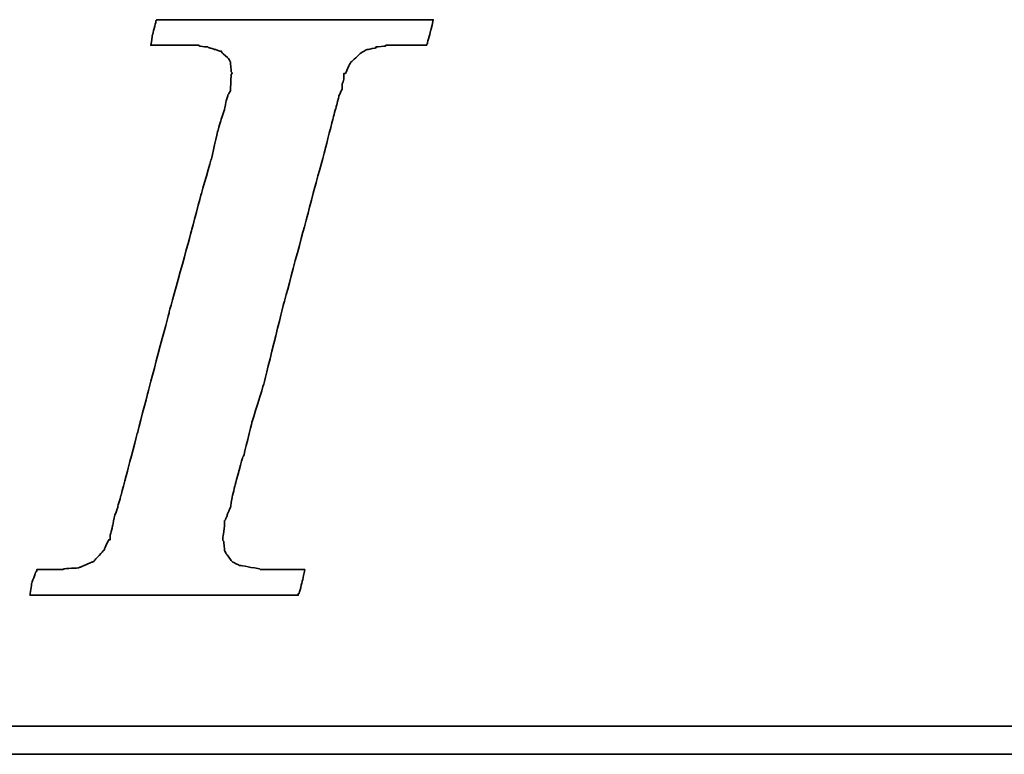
# Model space of a CAD drawing. Header units: millimetres. Extents: x 709 to 1297, y 174 to 394.
# Tile 32 of 52: x 1121.32 to 1129.13, y 225.51 to 231.34. Entities that reach past the tile are written whole.
import ezdxf

# ---------------------------------------------------------------- set-up
doc = ezdxf.new("R2010")
doc.units = ezdxf.units.MM
doc.header["$LTSCALE"] = 10
doc.layers.add('DIM', color=4, linetype='Continuous')
doc.layers.add('layer 1', color=7, linetype='Continuous')

# ---------------------------------------------------------------- blocks, each defined once
blk = doc.blocks.new('TBI MOTION logo(完整正式版)')
at = {"layer": 'layer 1', "color": 22, "lineweight": 35}
for points, knots in [([(-40.59125, -7.94375), (-40.59125, -7.94375), (-40.97375, -7.94375), (-40.97375, -7.94375), (-40.97375, -7.94375), (-40.97375, -7.94375), (-41.38125, -7.94375), (-41.38125, -7.94375), (-41.38125, -7.94375), (-41.38125, -7.94375), (-41.54875, -7.94375), (-41.54875, -7.94375), (-41.54875, -7.94375), (-41.54875, -7.94375), (-41.59875, -7.94375), (-41.59875, -7.94375), (-41.59875, -7.94375), (-41.59875, -7.94375), (-41.88375, -7.94375), (-41.88375, -7.94375), (-41.88375, -7.94375), (-41.88375, -7.94375), (-41.90875, -7.91875), (-41.90875, -7.91875), (-41.90875, -7.91875), (-41.90875, -7.91875), (-42.19875, -7.87125), (-42.19875, -7.87125), (-42.19875, -7.87125), (-42.19875, -7.87125), (-42.43875, -7.82375), (-42.43875, -7.82375), (-42.43875, -7.82375), (-42.43875, -7.82375), (-42.45875, -7.82375), (-42.45875, -7.82375), (-42.45875, -7.82375), (-42.45875, -7.82375), (-42.48625, -7.82375), (-42.48625, -7.82375), (-42.48625, -7.82375), (-42.48625, -7.82375), (-42.67625, -7.72375), (-42.67625, -7.72375), (-42.67625, -7.72375), (-42.67625, -7.72375), (-42.70125, -7.70375), (-42.70125, -7.70375), (-42.70125, -7.70375), (-42.70125, -7.70375), (-42.72375, -7.67875), (-42.72375, -7.67875), (-42.72375, -7.67875), (-42.72375, -7.67875), (-42.86875, -7.48875), (-42.86875, -7.48875), (-42.86875, -7.48875), (-42.86875, -7.48875), (-42.89375, -7.43875), (-42.89375, -7.43875), (-42.89375, -7.43875), (-42.89375, -7.43875), (-42.91875, -7.38875), (-42.91875, -7.38875), (-42.91875, -7.38875), (-42.91875, -7.38875), (-42.93875, -7.12875), (-42.93875, -7.12875), (-42.93875, -7.12875), (-42.93875, -7.12875), (-42.96375, -7.10375), (-42.96375, -7.10375), (-42.96375, -7.10375), (-42.96375, -7.10375), (-42.96375, -7.05375), (-42.96375, -7.05375), (-42.96375, -7.05375), (-42.96375, -7.05375), (-42.96375, -7.00875), (-42.96375, -7.00875), (-42.96375, -7.00875), (-42.96375, -7.00875), (-42.91875, -6.69625), (-42.91875, -6.69625), (-42.91875, -6.69625), (-42.91875, -6.69625), (-42.91875, -6.62375), (-42.91875, -6.62375), (-42.91875, -6.62375), (-42.91875, -6.62375), (-42.91875, -6.59625), (-42.91875, -6.59625), (-42.91875, -6.59625), (-42.91875, -6.59625), (-42.91875, -6.57375), (-42.91875, -6.57375), (-42.91875, -6.57375), (-42.91875, -6.57375), (-42.91875, -6.52875), (-42.91875, -6.52875), (-42.91875, -6.52875), (-42.91875, -6.52875), (-42.89375, -6.50375), (-42.89375, -6.50375), (-42.89375, -6.50375), (-42.89375, -6.50375), (-42.84375, -6.38375), (-42.84375, -6.38375), (-42.84375, -6.38375), (-42.84375, -6.38375), (-42.84375, -6.35875), (-42.84375, -6.35875), (-42.84375, -6.35875), (-42.84375, -6.35875), (-42.74625, -6.14375), (-42.74625, -6.14375), (-42.74625, -6.14375), (-42.74625, -6.14375), (-42.70125, -5.85375), (-42.70125, -5.85375), (-42.70125, -5.85375), (-42.70125, -5.85375), (-42.60375, -5.47125), (-42.60375, -5.47125), (-42.60375, -5.47125), (-42.60375, -5.47125), (-42.60375, -5.44875), (-42.60375, -5.44875), (-42.60375, -5.44875), (-42.60375, -5.44875), (-42.38875, -4.67875), (-42.38875, -4.67875), (-42.38875, -4.67875), (-42.38875, -4.67875), (-42.36375, -4.65375), (-42.36375, -4.65375), (-42.36375, -4.65375), (-42.36375, -4.65375), (-42.12375, -3.69625), (-42.12375, -3.69625), (-42.12375, -3.69625), (-42.12375, -3.69625), (-42.12375, -3.67374), (-42.12375, -3.67374), (-42.12375, -3.67374), (-42.12375, -3.67374), (-41.78875, -2.59374), (-41.78875, -2.59374), (-41.78875, -2.59374), (-41.78875, -2.59374), (-41.18875, -0.19375), (-41.18875, -0.19375), (-41.18875, -0.19375), (-41.18875, -0.19375), (-40.54375, 2.20624), (-40.54375, 2.20624), (-40.54375, 2.20624), (-40.54375, 2.20624), (-40.25375, 3.30875), (-40.25375, 3.30875), (-40.25375, 3.30875), (-40.25375, 3.30875), (-39.98875, 4.27125), (-39.98875, 4.27125), (-39.98875, 4.27125), (-39.98875, 4.27125), (-39.77375, 5.13125), (-39.77375, 5.13125), (-39.77375, 5.13125), (-39.77375, 5.13125), (-39.67875, 5.47125), (-39.67875, 5.47125), (-39.67875, 5.47125), (-39.67875, 5.47125), (-39.60375, 5.75625), (-39.60375, 5.75625), (-39.60375, 5.75625), (-39.60375, 5.75625), (-39.60375, 5.78125), (-39.60375, 5.78125), (-39.60375, 5.78125), (-39.60375, 5.78125), (-39.50875, 5.97125), (-39.50875, 5.97125), (-39.50875, 5.97125), (-39.50875, 5.97125), (-39.50875, 6.13875), (-39.50875, 6.13875), (-39.50875, 6.13875), (-39.50875, 6.13875), (-39.48625, 6.16625), (-39.48625, 6.16625), (-39.48625, 6.16625), (-39.48625, 6.16625), (-39.46125, 6.28625), (-39.46125, 6.28625), (-39.46125, 6.28625), (-39.46125, 6.28625), (-39.46125, 6.42625), (-39.46125, 6.42625), (-39.46125, 6.42625), (-39.46125, 6.42625), (-39.41375, 6.42625), (-39.41375, 6.42625), (-39.41375, 6.42625), (-39.41375, 6.42625), (-39.29375, 6.69125), (-39.29375, 6.69125), (-39.29375, 6.69125), (-39.29375, 6.69125), (-39.26875, 6.74125), (-39.26875, 6.74125), (-39.26875, 6.74125), (-39.26875, 6.74125), (-39.24375, 6.76625), (-39.24375, 6.76625), (-39.24375, 6.76625), (-39.24375, 6.76625), (-38.98375, 7.00624), (-38.98375, 7.00624), (-38.98375, 7.00624), (-38.98375, 7.00624), (-38.95625, 7.02624), (-38.95625, 7.02624), (-38.95625, 7.02624), (-38.95625, 7.02624), (-38.78875, 7.12624), (-38.78875, 7.12624), (-38.78875, 7.12624), (-38.78875, 7.12624), (-38.76375, 7.12624), (-38.76375, 7.12624), (-38.76375, 7.12624), (-38.76375, 7.12624), (-38.74375, 7.12624), (-38.74375, 7.12624), (-38.74375, 7.12624), (-38.74375, 7.12624), (-38.52875, 7.17125), (-38.52875, 7.17125), (-38.52875, 7.17125), (-38.52875, 7.17125), (-38.52875, 7.19624), (-38.52875, 7.19624), (-38.52875, 7.19624), (-38.52875, 7.19624), (-38.50375, 7.19624), (-38.50375, 7.19624), (-38.50375, 7.19624), (-38.50375, 7.19624), (-38.26125, 7.21875), (-38.26125, 7.21875), (-38.26125, 7.21875), (-38.26125, 7.21875), (-38.23875, 7.24624), (-38.23875, 7.24624), (-38.23875, 7.24624), (-38.23875, 7.24624), (-38.21625, 7.24624), (-38.21625, 7.24624), (-38.21625, 7.24624), (-38.21625, 7.24624), (-38.18875, 7.24624), (-38.18875, 7.24624), (-38.18875, 7.24624), (-38.18875, 7.24624), (-37.90375, 7.24624), (-37.90375, 7.24624), (-37.90375, 7.24624), (-37.90375, 7.24624), (-37.85375, 7.24624), (-37.85375, 7.24624), (-37.85375, 7.24624), (-37.85375, 7.24624), (-37.75875, 7.24624), (-37.75875, 7.24624), (-37.75875, 7.24624), (-37.75875, 7.24624), (-37.42375, 7.24624), (-37.42375, 7.24624), (-37.42375, 7.24624), (-37.42375, 7.24624), (-37.08875, 7.24624), (-37.08875, 7.24624), (-37.08875, 7.24624), (-37.08875, 7.24624), (-37.06375, 7.24624), (-37.06375, 7.24624), (-37.06375, 7.24624), (-37.06375, 7.24624), (-37.06375, 7.26624), (-37.06375, 7.26624), (-37.06375, 7.26624), (-37.06375, 7.26624), (-37.03875, 7.29125), (-37.03875, 7.29125), (-37.03875, 7.29125), (-37.03875, 7.29125), (-37.03875, 7.31625), (-37.03875, 7.31625), (-37.03875, 7.31625), (-37.03875, 7.31625), (-36.94125, 7.67625), (-36.94125, 7.67625), (-36.94125, 7.67625), (-36.94125, 7.67625), (-36.86875, 7.98625), (-36.86875, 7.98625), (-36.86875, 7.98625), (-36.86875, 7.98625), (-36.98875, 7.98625), (-36.98875, 7.98625), (-36.98875, 7.98625), (-36.98875, 7.98625), (-37.42375, 7.98625), (-37.42375, 7.98625), (-37.42375, 7.98625), (-37.42375, 7.98625), (-37.94875, 7.98625), (-37.94875, 7.98625), (-37.94875, 7.98625), (-37.94875, 7.98625), (-38.57375, 7.98625), (-38.57375, 7.98625), (-38.57375, 7.98625), (-38.57375, 7.98625), (-39.29375, 7.98625), (-39.29375, 7.98625), (-39.29375, 7.98625), (-39.29375, 7.98625), (-40.82875, 7.98625), (-40.82875, 7.98625), (-40.82875, 7.98625), (-40.82875, 7.98625), (-42.36375, 7.98625), (-42.36375, 7.98625), (-42.36375, 7.98625), (-42.36375, 7.98625), (-43.08375, 7.98625), (-43.08375, 7.98625), (-43.08375, 7.98625), (-43.08375, 7.98625), (-43.70875, 7.98625), (-43.70875, 7.98625), (-43.70875, 7.98625), (-43.70875, 7.98625), (-44.23375, 7.98625), (-44.23375, 7.98625), (-44.23375, 7.98625), (-44.23375, 7.98625), (-44.66875, 7.98625), (-44.66875, 7.98625), (-44.66875, 7.98625), (-44.66875, 7.98625), (-44.88375, 7.98625), (-44.88375, 7.98625), (-44.88375, 7.98625), (-44.88375, 7.98625), (-44.90875, 7.94125), (-44.90875, 7.94125), (-44.90875, 7.94125), (-44.90875, 7.94125), (-44.90875, 7.91625), (-44.90875, 7.91625), (-44.90875, 7.91625), (-44.90875, 7.91625), (-45.00375, 7.55625), (-45.00375, 7.55625), (-45.00375, 7.55625), (-45.00375, 7.55625), (-45.05375, 7.24624), (-45.05375, 7.24624), (-45.05375, 7.24624), (-45.05375, 7.24624), (-44.61875, 7.24624), (-44.61875, 7.24624), (-44.61875, 7.24624), (-44.61875, 7.24624), (-44.11375, 7.24624), (-44.11375, 7.24624), (-44.11375, 7.24624), (-44.11375, 7.24624), (-43.99375, 7.24624), (-43.99375, 7.24624), (-43.99375, 7.24624), (-43.99375, 7.24624), (-43.94625, 7.24624), (-43.94625, 7.24624), (-43.94625, 7.24624), (-43.94625, 7.24624), (-43.92374, 7.24624), (-43.92374, 7.24624), (-43.92374, 7.24624), (-43.92374, 7.24624), (-43.65875, 7.24624), (-43.65875, 7.24624), (-43.65875, 7.24624), (-43.65875, 7.24624), (-43.63875, 7.21875), (-43.63875, 7.21875), (-43.63875, 7.21875), (-43.63875, 7.21875), (-43.46875, 7.19624), (-43.46875, 7.19624), (-43.46875, 7.19624), (-43.46875, 7.19624), (-43.39875, 7.19624), (-43.39875, 7.19624), (-43.39875, 7.19624), (-43.39875, 7.19624), (-43.37125, 7.17125), (-43.37125, 7.17125), (-43.37125, 7.17125), (-43.37125, 7.17125), (-43.34875, 7.17125), (-43.34875, 7.17125), (-43.34875, 7.17125), (-43.34875, 7.17125), (-43.20375, 7.12624), (-43.20375, 7.12624), (-43.20375, 7.12624), (-43.20375, 7.12624), (-43.05875, 7.07624), (-43.05875, 7.07624), (-43.05875, 7.07624), (-43.05875, 7.07624), (-43.01375, 7.07624), (-43.01375, 7.07624), (-43.01375, 7.07624), (-43.01375, 7.07624), (-42.98875, 7.02624), (-42.98875, 7.02624), (-42.98875, 7.02624), (-42.98875, 7.02624), (-42.79875, 6.86125), (-42.79875, 6.86125), (-42.79875, 6.86125), (-42.79875, 6.86125), (-42.77375, 6.81125), (-42.77375, 6.81125), (-42.77375, 6.81125), (-42.77375, 6.81125), (-42.74625, 6.76625), (-42.74625, 6.76625), (-42.74625, 6.76625), (-42.74625, 6.76625), (-42.72375, 6.47625), (-42.72375, 6.47625), (-42.72375, 6.47625), (-42.72375, 6.47625), (-42.70125, 6.45124), (-42.70125, 6.45124), (-42.70125, 6.45124), (-42.70125, 6.45124), (-42.70125, 6.42625), (-42.70125, 6.42625), (-42.70125, 6.42625), (-42.70125, 6.42625), (-42.72375, 6.40625), (-42.72375, 6.40625), (-42.72375, 6.40625), (-42.72375, 6.40625), (-42.74625, 5.97125), (-42.74625, 5.97125), (-42.74625, 5.97125), (-42.74625, 5.97125), (-42.74625, 5.94625), (-42.74625, 5.94625), (-42.74625, 5.94625), (-42.74625, 5.94625), (-42.74625, 5.92625), (-42.74625, 5.92625), (-42.74625, 5.92625), (-42.74625, 5.92625), (-42.77375, 5.87625), (-42.77375, 5.87625), (-42.77375, 5.87625), (-42.77375, 5.87625), (-42.81875, 5.80625), (-42.81875, 5.80625), (-42.81875, 5.80625), (-42.81875, 5.80625), (-42.86875, 5.63625), (-42.86875, 5.63625), (-42.86875, 5.63625), (-42.86875, 5.63625), (-42.91875, 5.39625), (-42.91875, 5.39625), (-42.91875, 5.39625), (-42.91875, 5.39625), (-42.91875, 5.37124), (-42.91875, 5.37124), (-42.91875, 5.37124), (-42.91875, 5.37124), (-43.01375, 5.10874), (-43.01375, 5.10874), (-43.01375, 5.10874), (-43.01375, 5.10874), (-43.10875, 4.77124), (-43.10875, 4.77124), (-43.10875, 4.77124), (-43.10875, 4.77124), (-43.29875, 3.95625), (-43.29875, 3.95625), (-43.29875, 3.95625), (-43.29875, 3.95625), (-43.58875, 2.95125), (-43.58875, 2.95125), (-43.58875, 2.95125), (-43.58875, 2.95125), (-43.87375, 1.87125), (-43.87375, 1.87125), (-43.87375, 1.87125), (-43.87375, 1.87125), (-44.52625, -0.50374), (-44.52625, -0.50374), (-44.52625, -0.50374), (-44.52625, -0.50374), (-45.14875, -2.85375), (-45.14875, -2.85375), (-45.14875, -2.85375), (-45.14875, -2.85375), (-45.43375, -3.95875), (-45.43375, -3.95875), (-45.43375, -3.95875), (-45.43375, -3.95875), (-45.69875, -4.96875), (-45.69875, -4.96875), (-45.69875, -4.96875), (-45.69875, -4.96875), (-45.91375, -5.78375), (-45.91375, -5.78375), (-45.91375, -5.78375), (-45.91375, -5.78375), (-46.01375, -6.11875), (-46.01375, -6.11875), (-46.01375, -6.11875), (-46.01375, -6.11875), (-46.01375, -6.14375), (-46.01375, -6.14375), (-46.01375, -6.14375), (-46.01375, -6.14375), (-46.10875, -6.40875), (-46.10875, -6.40875), (-46.10875, -6.40875), (-46.10875, -6.40875), (-46.15375, -6.64875), (-46.15375, -6.64875), (-46.15375, -6.64875), (-46.15375, -6.64875), (-46.20375, -6.83875), (-46.20375, -6.83875), (-46.20375, -6.83875), (-46.20375, -6.83875), (-46.22875, -6.93375), (-46.22875, -6.93375), (-46.22875, -6.93375), (-46.22875, -6.93375), (-46.22875, -7.07875), (-46.22875, -7.07875), (-46.22875, -7.07875), (-46.22875, -7.07875), (-46.27375, -7.07875), (-46.27375, -7.07875), (-46.27375, -7.07875), (-46.27375, -7.07875), (-46.39375, -7.34375), (-46.39375, -7.34375), (-46.39375, -7.34375), (-46.39375, -7.34375), (-46.39375, -7.36875), (-46.39375, -7.36875), (-46.39375, -7.36875), (-46.39375, -7.36875), (-46.42125, -7.38875), (-46.42125, -7.38875), (-46.42125, -7.38875), (-46.42125, -7.38875), (-46.68375, -7.67875), (-46.68375, -7.67875), (-46.68375, -7.67875), (-46.68375, -7.67875), (-46.70875, -7.70375), (-46.70875, -7.70375), (-46.70875, -7.70375), (-46.70875, -7.70375), (-46.75375, -7.72375), (-46.75375, -7.72375), (-46.75375, -7.72375), (-46.75375, -7.72375), (-47.08875, -7.87125), (-47.08875, -7.87125), (-47.08875, -7.87125), (-47.08875, -7.87125), (-47.11625, -7.87125), (-47.11625, -7.87125), (-47.11625, -7.87125), (-47.11625, -7.87125), (-47.13875, -7.89375), (-47.13875, -7.89375), (-47.13875, -7.89375), (-47.13875, -7.89375), (-47.56875, -7.91875), (-47.56875, -7.91875), (-47.56875, -7.91875), (-47.56875, -7.91875), (-47.59625, -7.94375), (-47.59625, -7.94375), (-47.59625, -7.94375), (-47.59625, -7.94375), (-47.64375, -7.94375), (-47.64375, -7.94375), (-47.64375, -7.94375), (-47.64375, -7.94375), (-47.73625, -7.94375), (-47.73625, -7.94375), (-47.73625, -7.94375), (-47.73625, -7.94375), (-48.07375, -7.94375), (-48.07375, -7.94375), (-48.07375, -7.94375), (-48.07375, -7.94375), (-48.36125, -7.94375), (-48.36125, -7.94375), (-48.36125, -7.94375), (-48.36125, -7.94375), (-48.36125, -7.96625), (-48.36125, -7.96625), (-48.36125, -7.96625), (-48.36125, -7.96625), (-48.36125, -7.99125), (-48.36125, -7.99125), (-48.36125, -7.99125), (-48.36125, -7.99125), (-48.38875, -8.01375), (-48.38875, -8.01375), (-48.38875, -8.01375), (-48.38875, -8.01375), (-48.50875, -8.34875), (-48.50875, -8.34875), (-48.50875, -8.34875), (-48.50875, -8.34875), (-48.55375, -8.68625), (-48.55375, -8.68625), (-48.55375, -8.68625), (-48.55375, -8.68625), (-48.45875, -8.68625), (-48.45875, -8.68625), (-48.45875, -8.68625), (-48.45875, -8.68625), (-48.07375, -8.68625), (-48.07375, -8.68625), (-48.07375, -8.68625), (-48.07375, -8.68625), (-47.52375, -8.68625), (-47.52375, -8.68625), (-47.52375, -8.68625), (-47.52375, -8.68625), (-46.92375, -8.68625), (-46.92375, -8.68625), (-46.92375, -8.68625), (-46.92375, -8.68625), (-46.25375, -8.68625), (-46.25375, -8.68625), (-46.25375, -8.68625), (-46.25375, -8.68625), (-46.20375, -8.68625), (-46.20375, -8.68625), (-46.20375, -8.68625), (-46.20375, -8.68625), (-44.71375, -8.68625), (-44.71375, -8.68625), (-44.71375, -8.68625), (-44.71375, -8.68625), (-43.22875, -8.68625), (-43.22875, -8.68625), (-43.22875, -8.68625), (-43.22875, -8.68625), (-42.55875, -8.68625), (-42.55875, -8.68625), (-42.55875, -8.68625), (-42.55875, -8.68625), (-42.50875, -8.68625), (-42.50875, -8.68625), (-42.50875, -8.68625), (-42.50875, -8.68625), (-41.93375, -8.68625), (-41.93375, -8.68625), (-41.93375, -8.68625), (-41.93375, -8.68625), (-41.38125, -8.68625), (-41.38125, -8.68625), (-41.38125, -8.68625), (-41.38125, -8.68625), (-40.97375, -8.68625), (-40.97375, -8.68625), (-40.97375, -8.68625), (-40.97375, -8.68625), (-40.78125, -8.68625), (-40.78125, -8.68625), (-40.78125, -8.68625), (-40.78125, -8.68625), (-40.78125, -8.63875), (-40.78125, -8.63875), (-40.78125, -8.63875), (-40.78125, -8.63875), (-40.75875, -8.63875), (-40.75875, -8.63875), (-40.75875, -8.63875), (-40.75875, -8.63875), (-40.66375, -8.27875), (-40.66375, -8.27875), (-40.66375, -8.27875), (-40.66375, -8.27875), (-40.59125, -7.94375), (-40.59125, -7.94375)], [0, 0, 0, 0, 0.00558659, 0.00558659, 0.00558659, 0.0055866, 0.01117318, 0.01117318, 0.01117318, 0.01117319, 0.01675978, 0.01675978, 0.01675978, 0.01675979, 0.02234637, 0.02234637, 0.02234637, 0.02234638, 0.02793296, 0.02793296, 0.02793296, 0.02793297, 0.03351955, 0.03351955, 0.03351955, 0.03351956, 0.03910615, 0.03910615, 0.03910615, 0.03910616, 0.04469274, 0.04469274, 0.04469274, 0.04469275, 0.05027933, 0.05027933, 0.05027933, 0.05027934, 0.05586592, 0.05586592, 0.05586592, 0.05586593, 0.06145251, 0.06145251, 0.06145251, 0.06145252, 0.06703911, 0.06703911, 0.06703911, 0.06703912, 0.0726257, 0.0726257, 0.0726257, 0.07262571, 0.07821229, 0.07821229, 0.07821229, 0.0782123, 0.08379888, 0.08379888, 0.08379888, 0.08379889, 0.08938547, 0.08938547, 0.08938547, 0.08938548, 0.09497207, 0.09497207, 0.09497207, 0.09497208, 0.10055866, 0.10055866, 0.10055866, 0.10055867, 0.10614525, 0.10614525, 0.10614525, 0.10614526, 0.11173184, 0.11173184, 0.11173184, 0.11173185, 0.11731844, 0.11731844, 0.11731844, 0.11731845, 0.12290503, 0.12290503, 0.12290503, 0.12290504, 0.12849162, 0.12849162, 0.12849162, 0.12849163, 0.13407821, 0.13407821, 0.13407821, 0.13407822, 0.1396648, 0.1396648, 0.1396648, 0.13966481, 0.1452514, 0.1452514, 0.1452514, 0.14525141, 0.15083799, 0.15083799, 0.15083799, 0.150838, 0.15642458, 0.15642458, 0.15642458, 0.15642459, 0.16201117, 0.16201117, 0.16201117, 0.16201118, 0.16759777, 0.16759777, 0.16759777, 0.16759778, 0.17318436, 0.17318436, 0.17318436, 0.17318437, 0.17877095, 0.17877095, 0.17877095, 0.17877096, 0.18435754, 0.18435754, 0.18435754, 0.18435755, 0.18994413, 0.18994413, 0.18994413, 0.18994414, 0.19553073, 0.19553073, 0.19553073, 0.19553074, 0.20111732, 0.20111732, 0.20111732, 0.20111733, 0.20670391, 0.20670391, 0.20670391, 0.20670392, 0.2122905, 0.2122905, 0.2122905, 0.21229051, 0.21787709, 0.21787709, 0.21787709, 0.2178771, 0.22346369, 0.22346369, 0.22346369, 0.2234637, 0.22905028, 0.22905028, 0.22905028, 0.22905029, 0.23463687, 0.23463687, 0.23463687, 0.23463688, 0.24022346, 0.24022346, 0.24022346, 0.24022347, 0.24581006, 0.24581006, 0.24581006, 0.24581007, 0.25139665, 0.25139665, 0.25139665, 0.25139666, 0.25698324, 0.25698324, 0.25698324, 0.25698325, 0.26256983, 0.26256983, 0.26256983, 0.26256984, 0.26815642, 0.26815642, 0.26815642, 0.26815643, 0.27374302, 0.27374302, 0.27374302, 0.27374303, 0.27932961, 0.27932961, 0.27932961, 0.27932962, 0.2849162, 0.2849162, 0.2849162, 0.28491621, 0.29050279, 0.29050279, 0.29050279, 0.2905028, 0.29608939, 0.29608939, 0.29608939, 0.2960894, 0.30167598, 0.30167598, 0.30167598, 0.30167599, 0.30726257, 0.30726257, 0.30726257, 0.30726258, 0.31284916, 0.31284916, 0.31284916, 0.31284917, 0.31843575, 0.31843575, 0.31843575, 0.31843576, 0.32402235, 0.32402235, 0.32402235, 0.32402236, 0.32960894, 0.32960894, 0.32960894, 0.32960895, 0.33519553, 0.33519553, 0.33519553, 0.33519554, 0.34078212, 0.34078212, 0.34078212, 0.34078213, 0.34636872, 0.34636872, 0.34636872, 0.34636873, 0.35195531, 0.35195531, 0.35195531, 0.35195532, 0.3575419, 0.3575419, 0.3575419, 0.35754191, 0.36312849, 0.36312849, 0.36312849, 0.3631285, 0.36871508, 0.36871508, 0.36871508, 0.36871509, 0.37430168, 0.37430168, 0.37430168, 0.37430169, 0.37988827, 0.37988827, 0.37988827, 0.37988828, 0.38547486, 0.38547486, 0.38547486, 0.38547487, 0.39106145, 0.39106145, 0.39106145, 0.39106146, 0.39664804, 0.39664804, 0.39664804, 0.39664805, 0.40223464, 0.40223464, 0.40223464, 0.40223465, 0.40782123, 0.40782123, 0.40782123, 0.40782124, 0.41340782, 0.41340782, 0.41340782, 0.41340783, 0.41899441, 0.41899441, 0.41899441, 0.41899442, 0.42458101, 0.42458101, 0.42458101, 0.42458102, 0.4301676, 0.4301676, 0.4301676, 0.43016761, 0.43575419, 0.43575419, 0.43575419, 0.4357542, 0.44134078, 0.44134078, 0.44134078, 0.44134079, 0.44692737, 0.44692737, 0.44692737, 0.44692738, 0.45251397, 0.45251397, 0.45251397, 0.45251398, 0.45810056, 0.45810056, 0.45810056, 0.45810057, 0.46368715, 0.46368715, 0.46368715, 0.46368716, 0.46927374, 0.46927374, 0.46927374, 0.46927375, 0.47486034, 0.47486034, 0.47486034, 0.47486035, 0.48044693, 0.48044693, 0.48044693, 0.48044694, 0.48603352, 0.48603352, 0.48603352, 0.48603353, 0.49162011, 0.49162011, 0.49162011, 0.49162012, 0.4972067, 0.4972067, 0.4972067, 0.49720671, 0.5027933, 0.5027933, 0.5027933, 0.50279331, 0.50837989, 0.50837989, 0.50837989, 0.5083799, 0.51396648, 0.51396648, 0.51396648, 0.51396649, 0.51955307, 0.51955307, 0.51955307, 0.51955308, 0.52513966, 0.52513966, 0.52513966, 0.52513967, 0.53072626, 0.53072626, 0.53072626, 0.53072627, 0.53631285, 0.53631285, 0.53631285, 0.53631286, 0.54189944, 0.54189944, 0.54189944, 0.54189945, 0.54748603, 0.54748603, 0.54748603, 0.54748604, 0.55307263, 0.55307263, 0.55307263, 0.55307264, 0.55865922, 0.55865922, 0.55865922, 0.55865923, 0.56424581, 0.56424581, 0.56424581, 0.56424582, 0.5698324, 0.5698324, 0.5698324, 0.56983241, 0.57541899, 0.57541899, 0.57541899, 0.575419, 0.58100559, 0.58100559, 0.58100559, 0.5810056, 0.58659218, 0.58659218, 0.58659218, 0.58659219, 0.59217877, 0.59217877, 0.59217877, 0.59217878, 0.59776536, 0.59776536, 0.59776536, 0.59776537, 0.60335196, 0.60335196, 0.60335196, 0.60335197, 0.60893855, 0.60893855, 0.60893855, 0.60893856, 0.61452514, 0.61452514, 0.61452514, 0.61452515, 0.62011173, 0.62011173, 0.62011173, 0.62011174, 0.62569832, 0.62569832, 0.62569832, 0.62569833, 0.63128492, 0.63128492, 0.63128492, 0.63128493, 0.63687151, 0.63687151, 0.63687151, 0.63687152, 0.6424581, 0.6424581, 0.6424581, 0.64245811, 0.64804469, 0.64804469, 0.64804469, 0.6480447, 0.65363128, 0.65363128, 0.65363128, 0.65363129, 0.65921788, 0.65921788, 0.65921788, 0.65921789, 0.66480447, 0.66480447, 0.66480447, 0.66480448, 0.67039106, 0.67039106, 0.67039106, 0.67039107, 0.67597765, 0.67597765, 0.67597765, 0.67597766, 0.68156425, 0.68156425, 0.68156425, 0.68156426, 0.68715084, 0.68715084, 0.68715084, 0.68715085, 0.69273743, 0.69273743, 0.69273743, 0.69273744, 0.69832402, 0.69832402, 0.69832402, 0.69832403, 0.70391061, 0.70391061, 0.70391061, 0.70391062, 0.70949721, 0.70949721, 0.70949721, 0.70949722, 0.7150838, 0.7150838, 0.7150838, 0.71508381, 0.72067039, 0.72067039, 0.72067039, 0.7206704, 0.72625698, 0.72625698, 0.72625698, 0.72625699, 0.73184358, 0.73184358, 0.73184358, 0.73184359, 0.73743017, 0.73743017, 0.73743017, 0.73743018, 0.74301676, 0.74301676, 0.74301676, 0.74301677, 0.74860335, 0.74860335, 0.74860335, 0.74860336, 0.75418994, 0.75418994, 0.75418994, 0.75418995, 0.75977654, 0.75977654, 0.75977654, 0.75977655, 0.76536313, 0.76536313, 0.76536313, 0.76536314, 0.77094972, 0.77094972, 0.77094972, 0.77094973, 0.77653631, 0.77653631, 0.77653631, 0.77653632, 0.78212291, 0.78212291, 0.78212291, 0.78212292, 0.7877095, 0.7877095, 0.7877095, 0.78770951, 0.79329609, 0.79329609, 0.79329609, 0.7932961, 0.79888268, 0.79888268, 0.79888268, 0.79888269, 0.80446927, 0.80446927, 0.80446927, 0.80446928, 0.81005587, 0.81005587, 0.81005587, 0.81005588, 0.81564246, 0.81564246, 0.81564246, 0.81564247, 0.82122905, 0.82122905, 0.82122905, 0.82122906, 0.82681564, 0.82681564, 0.82681564, 0.82681565, 0.83240223, 0.83240223, 0.83240223, 0.83240224, 0.83798883, 0.83798883, 0.83798883, 0.83798884, 0.84357542, 0.84357542, 0.84357542, 0.84357543, 0.84916201, 0.84916201, 0.84916201, 0.84916202, 0.8547486, 0.8547486, 0.8547486, 0.85474861, 0.8603352, 0.8603352, 0.8603352, 0.86033521, 0.86592179, 0.86592179, 0.86592179, 0.8659218, 0.87150838, 0.87150838, 0.87150838, 0.87150839, 0.87709497, 0.87709497, 0.87709497, 0.87709498, 0.88268156, 0.88268156, 0.88268156, 0.88268157, 0.88826816, 0.88826816, 0.88826816, 0.88826817, 0.89385475, 0.89385475, 0.89385475, 0.89385476, 0.89944134, 0.89944134, 0.89944134, 0.89944135, 0.90502793, 0.90502793, 0.90502793, 0.90502794, 0.91061453, 0.91061453, 0.91061453, 0.91061454, 0.91620112, 0.91620112, 0.91620112, 0.91620113, 0.92178771, 0.92178771, 0.92178771, 0.92178772, 0.9273743, 0.9273743, 0.9273743, 0.92737431, 0.93296089, 0.93296089, 0.93296089, 0.9329609, 0.93854749, 0.93854749, 0.93854749, 0.9385475, 0.94413408, 0.94413408, 0.94413408, 0.94413409, 0.94972067, 0.94972067, 0.94972067, 0.94972068, 0.95530726, 0.95530726, 0.95530726, 0.95530727, 0.96089385, 0.96089385, 0.96089385, 0.96089386, 0.96648045, 0.96648045, 0.96648045, 0.96648046, 0.97206704, 0.97206704, 0.97206704, 0.97206705, 0.97765363, 0.97765363, 0.97765363, 0.97765364, 0.98324022, 0.98324022, 0.98324022, 0.98324023, 0.98882682, 0.98882682, 0.98882682, 0.98882683, 0.99441341, 0.99441341, 0.99441341, 0.99441342, 1, 1, 1, 1]), ([(75.90875, -9.47875), (75.90875, -9.47875), (75.90875, -12.28625), (75.90875, -12.28625), (75.90875, -12.28625), (75.90875, -12.28625), (75.90875, -12.47875), (75.90875, -12.47875), (75.90875, -12.47875), (75.90875, -12.47875), (75.71625, -12.47875), (75.71625, -12.47875), (75.71625, -12.47875), (75.71625, -12.47875), (-88.32875, -12.47875), (-88.32875, -12.47875), (-88.32875, -12.47875), (-88.32875, -12.47875), (-88.32875, -13.29375), (-88.32875, -13.29375), (-88.32875, -13.29375), (-88.32875, -13.29375), (82.89125, -13.29375), (82.89125, -13.29375), (82.89125, -13.29375), (82.89125, -13.29375), (75.90875, -9.47875), (75.90875, -9.47875)], [0, 0, 0, 0, 0.14285714, 0.14285714, 0.14285714, 0.14285715, 0.28571429, 0.28571429, 0.28571429, 0.2857143, 0.42857143, 0.42857143, 0.42857143, 0.42857144, 0.57142857, 0.57142857, 0.57142857, 0.57142858, 0.71428571, 0.71428571, 0.71428571, 0.71428572, 0.85714286, 0.85714286, 0.85714286, 0.85714287, 1, 1, 1, 1])]:
    blk.add_open_spline(points, degree=3, knots=knots, dxfattribs=at)

msp = doc.modelspace()

# ---------------------------------------------------------------- block references
at = {"layer": 'DIM', "color": 7, "xscale": 0.2736514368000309, "yscale": 0.2736514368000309, "zscale": 0.2736514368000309}
msp.add_blockref('TBI MOTION logo(完整正式版)', (1134.6891, 229.1508), dxfattribs=at)

doc.saveas('drawing.dxf')
